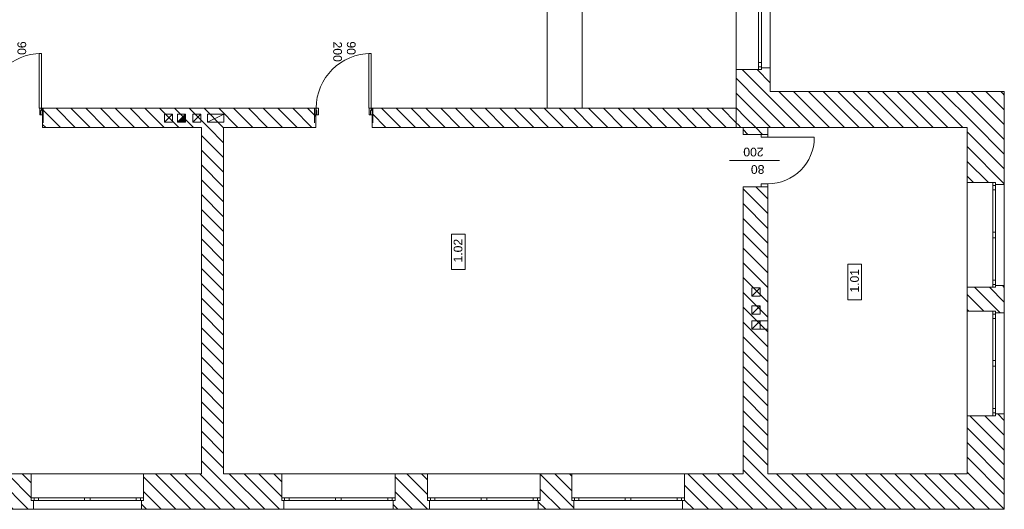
# Model space of a CAD drawing. Header units: millimetres. Extents: x -22245 to 37205, y -49470 to 0.
# Tile 10 of 16: x 20260 to 37205, y -40790 to -32366. Entities that reach past the tile are written whole.
import ezdxf

# ---------------------------------------------------------------- set-up
doc = ezdxf.new("R2010")
doc.units = ezdxf.units.MM
for name, color, linetype, lineweight in [('Nowe_220-A Ściany_Nr_pióra__27', 7, 'Continuous', 9), ('Nowe_299-A Wymiary Opisy_Nr_pióra__6', 7, 'Continuous', 9), ('Nowe_830-G Teksty Etykiety_Nr_pióra__6', 7, 'Continuous', 9), ('Nowe_Drzwi ARCHICAD', 7, 'Continuous', 9), ('Nowe_Drzwi ARCHICAD_Nr_pióra__27', 7, 'Continuous', 9), ('Nowe_Drzwi ARCHICAD_Nr_pióra__3', 7, 'Continuous', 9), ('Nowe_Drzwi ARCHICAD_Nr_pióra__6', 7, 'Continuous', 9), ('poziom_2 (1)_6_0_Nr_pióra__1_Nr_pióra__7', 7, 'Continuous', 9), ('poziom_2 (1)_6_2D - Ogólne_Nr_pióra__1', 7, 'Continuous', 9), ('poziom_2 (1)_6_2D - Ogólne_Nr_pióra__19', 7, 'Continuous', 9), ('poziom_2 (1)_6_2D - Ogólne_Nr_pióra__1_Nr_pióra__7', 7, 'Continuous', 9), ('poziom_2 (1)_6_2D - Ogólne_Nr_pióra__7_Nr_pióra__7', 7, 'Continuous', 9), ('poziom_2 (1)_6_2D - Ogólne_Nr_pióra__81_Nr_pióra__6', 7, 'Continuous', 9), ('poziom_2 (1)_6_Drzwi ArchiCAD_Nr_pióra__27_Nr_pióra__7', 7, 'Continuous', 9), ('poziom_2 (1)_6_Drzwi ArchiCAD_Nr_pióra__81_Nr_pióra__6', 7, 'Continuous', 9), ('poziom_2 (1)_6_Konstrukcja - Schody_Nr_pióra__81_Nr_pióra__6', 7, 'Continuous', 9), ('poziom_2 (1)_6_Konstrukcja - Ściany zew_Nr_pióra__107_Nr_pióra__12', 7, 'Continuous', 9), ('poziom_2 (1)_6_Konstrukcja - Ściany zew_Nr_pióra__27_Nr_pióra__7', 7, 'Continuous', 9), ('poziom_2 (1)_6_Metryczki pomieszczeń ArchiCADa_Nr_pióra__6_Nr_pióra__5', 7, 'Continuous', 9), ('poziom_2 (1)_6_Okna ArchiCADa_Nr_pióra__101_Nr_pióra__252', 7, 'Continuous', 9), ('poziom_2 (1)_6_Okna ArchiCADa_Nr_pióra__27_Nr_pióra__7', 7, 'Continuous', 9), ('poziom_2 (1)_6_Okna ArchiCADa_Nr_pióra__81_Nr_pióra__6', 7, 'Continuous', 9), ('poziom_2 (1)_6_Znaczniki drzwi ArchiCADa_Nr_pióra__1_Nr_pióra__7', 7, 'Continuous', 9), ('poziom_2 (1)_6_Znaczniki drzwi ArchiCADa_Nr_pióra__7_Nr_pióra__7', 7, 'Continuous', 9)]:
    doc.layers.add(name, color=color, linetype=linetype, lineweight=lineweight)
doc.styles.add('GENERATED_STYLE_1', font='arial.ttf')
doc.styles.add('GENERATED_STYLE_3', font='arial.ttf')
pattern_1 = [(135, (37205, -40790), (127.2792, 127.2792), [])]

# ---------------------------------------------------------------- blocks, each defined once
blk = doc.blocks.new('Drzwi 21')
at = {"layer": 'Nowe_Drzwi ARCHICAD_Nr_pióra__27', "linetype": 'Continuous'}
for p, q in [((-500, 0), (-500, -115)), ((-500, 0), (-500, -115)), ((500, 0), (500, -115)), ((500, 0), (500, -115)), ((-500, -115), (-500, -250)), ((500, -115), (500, -250))]:
    blk.add_line(p, q, dxfattribs=at)
at = {"layer": 'Nowe_Drzwi ARCHICAD_Nr_pióra__3', "linetype": 'Continuous'}
blk.add_arc((472, 0), 944, 90, 180, dxfattribs=at)
at = {"layer": 'Nowe_Drzwi ARCHICAD_Nr_pióra__6', "linetype": 'Continuous'}
for p, q in [((432, 0), (432, 944)), ((432, 944), (472, 944)), ((472, 944), (472, 0)), ((-472, 0), (-500, 0)), ((-500, 0), (-500, -115)), ((-472, -40), (-472, 0)), ((472, 0), (432, 0)), ((500, 0), (472, 0)), ((472, 0), (472, -40)), ((500, -115), (500, 0)), ((-500, -115), (-460, -115)), ((-460, -40), (-472, -40)), ((-460, -115), (-460, -40)), ((472, -40), (460, -40)), ((460, -40), (460, -115)), ((460, -115), (500, -115))]:
    blk.add_line(p, q, dxfattribs=at)

msp = doc.modelspace()

# ---------------------------------------------------------------- hatches: boundary and pattern name
at = {"layer": 'poziom_2 (1)_6_2D - Ogólne_Nr_pióra__1'}
msp.add_hatch(color=256, dxfattribs=at).paths.add_polyline_path([(23115, -33990), (22975, -34130), (23115, -34130)])
at = {"layer": 'poziom_2 (1)_6_2D - Ogólne_Nr_pióra__19'}
for points in [[(32599, -34218), (32599, -33891), (32582, -33891), (32582, -34218)], [(33134, -34222), (33134, -34218), (32711, -34218), (32711, -34222)]]:
    msp.add_hatch(color=256, dxfattribs=at).paths.add_polyline_path(points)
at = {"layer": 'poziom_2 (1)_6_Konstrukcja - Ściany zew_Nr_pióra__107_Nr_pióra__12'}
h = msp.add_hatch(dxfattribs=at)
h.set_pattern_fill('BLOCZKI_CERAMICZNE_0006', color=256, angle=270, style=0, pattern_type=2)
h.set_pattern_definition(pattern_1)
h.paths.add_polyline_path([(32590, -34220), (33175, -33600), (33175, -33195), (33025, -33195), (33025, -33225), (32590, -33225)])
h = msp.add_hatch(dxfattribs=at)
h.set_pattern_fill('BLOCZKI_CERAMICZNE_0006', color=256, angle=270, style=0, pattern_type=2)
h.set_pattern_definition(pattern_1)
h.paths.add_polyline_path([(37205, -33600), (33175, -33600), (32590, -34220), (36565, -34220)])
h = msp.add_hatch(dxfattribs=at)
h.set_pattern_fill('BLOCZKI_CERAMICZNE_0006', color=256, angle=270, style=0, pattern_type=2)
h.set_pattern_definition(pattern_1)
h.paths.add_polyline_path([(37055, -35200), (37205, -35200), (37205, -33600), (36565, -34220), (36565, -35170), (37055, -35170)])
h = msp.add_hatch(dxfattribs=at)
h.set_pattern_fill('BLOCZKI_CERAMICZNE_0006', color=256, angle=270, style=0, pattern_type=2)
h.set_pattern_definition(pattern_1)
h.paths.add_polyline_path([(26325, -34220), (32590, -34220), (32590, -33890), (26325, -33890)])
h = msp.add_hatch(dxfattribs=at)
h.set_pattern_fill('BLOCZKI_CERAMICZNE_0006', color=256, angle=270, style=0, pattern_type=2)
h.set_pattern_definition(pattern_1)
h.paths.add_polyline_path([(20655, -33890), (20655, -34220), (25355, -34220), (25355, -33890)])
h = msp.add_hatch(dxfattribs=at)
h.set_pattern_fill('BLOCZKI_CERAMICZNE_0006', color=256, angle=270, style=0, pattern_type=2)
h.set_pattern_definition(pattern_1)
h.paths.add_polyline_path([(23770, -40180), (23770, -34220), (23390, -34220), (23390, -40180)])
h = msp.add_hatch(dxfattribs=at)
h.set_pattern_fill('BLOCZKI_CERAMICZNE_0006', color=256, angle=270, style=0, pattern_type=2)
h.set_pattern_definition(pattern_1)
h.paths.add_polyline_path([(32710, -34340), (33135, -34340), (33135, -34220), (32710, -34220)])
h = msp.add_hatch(dxfattribs=at)
h.set_pattern_fill('BLOCZKI_CERAMICZNE_0006', color=256, angle=270, style=0, pattern_type=2)
h.set_pattern_definition(pattern_1)
h.paths.add_polyline_path([(33135, -40180), (33135, -35240), (32710, -35240), (32710, -40180)])
h = msp.add_hatch(dxfattribs=at)
h.set_pattern_fill('BLOCZKI_CERAMICZNE_0006', color=256, angle=270, style=0, pattern_type=2)
h.set_pattern_definition(pattern_1)
h.paths.add_polyline_path([(37205, -37410), (37205, -36940), (37055, -36940), (37055, -36970), (36565, -36970), (36565, -37380), (37055, -37380), (37055, -37410)])
h = msp.add_hatch(dxfattribs=at)
h.set_pattern_fill('BLOCZKI_CERAMICZNE_0006', color=256, angle=270, style=0, pattern_type=2)
h.set_pattern_definition(pattern_1)
h.paths.add_polyline_path([(36565, -40180), (37205, -40790), (37205, -39150), (37055, -39150), (37055, -39180), (36565, -39180)])
h = msp.add_hatch(dxfattribs=at)
h.set_pattern_fill('BLOCZKI_CERAMICZNE_0006', color=256, angle=270, style=0, pattern_type=2)
h.set_pattern_definition(pattern_1)
h.paths.add_polyline_path([(20495, -40790), (20495, -40640), (20460, -40640), (20460, -40180), (19910, -40180), (19910, -40640), (19875, -40640), (19875, -40790)])
h = msp.add_hatch(dxfattribs=at)
h.set_pattern_fill('BLOCZKI_CERAMICZNE_0006', color=256, angle=270, style=0, pattern_type=2)
h.set_pattern_definition(pattern_1)
h.paths.add_polyline_path([(24805, -40790), (24805, -40640), (24770, -40640), (24770, -40180), (22390, -40180), (22390, -40640), (22355, -40640), (22355, -40790)])
h = msp.add_hatch(dxfattribs=at)
h.set_pattern_fill('BLOCZKI_CERAMICZNE_0006', color=256, angle=270, style=0, pattern_type=2)
h.set_pattern_definition(pattern_1)
h.paths.add_polyline_path([(27315, -40790), (27315, -40640), (27280, -40640), (27280, -40180), (26720, -40180), (26720, -40640), (26685, -40640), (26685, -40790)])
h = msp.add_hatch(dxfattribs=at)
h.set_pattern_fill('BLOCZKI_CERAMICZNE_0006', color=256, angle=270, style=0, pattern_type=2)
h.set_pattern_definition(pattern_1)
h.paths.add_polyline_path([(29795, -40790), (29795, -40640), (29760, -40640), (29760, -40180), (29220, -40180), (29220, -40640), (29185, -40640), (29185, -40790)])
h = msp.add_hatch(dxfattribs=at)
h.set_pattern_fill('BLOCZKI_CERAMICZNE_0006', color=256, angle=270, style=0, pattern_type=2)
h.set_pattern_definition(pattern_1)
h.paths.add_polyline_path([(31665, -40790), (37205, -40790), (36565, -40180), (31700, -40180), (31700, -40640), (31665, -40640)])

# ---------------------------------------------------------------- linework, layer by layer
at = {"layer": 'Nowe_220-A Ściany_Nr_pióra__27'}
for p, q in [((20665, -33890), (20665, -34005)), ((25335, -33890), (25335, -34005)), ((26335, -33890), (26335, -34005)), ((20665, -34005), (20665, -34140)), ((25335, -34005), (25335, -34140)), ((26335, -34005), (26335, -34140))]:
    msp.add_line(p, q, dxfattribs=at)
at = {"layer": 'Nowe_299-A Wymiary Opisy_Nr_pióra__6'}
msp.add_line((32590, -33493), (32590, -33680), dxfattribs=at)
at = {"layer": 'poziom_2 (1)_6_0_Nr_pióra__1_Nr_pióra__7', "flags": 128}
for points in [[(30970, -30775), (29340, -31591), (29340, -33890)], [(31239, -31311), (29940, -31962), (29940, -33890)]]:
    msp.add_lwpolyline(points, dxfattribs=at)
at = {"layer": 'poziom_2 (1)_6_2D - Ogólne_Nr_pióra__1_Nr_pióra__7'}
for p, q in [((32984, -37548), (33135, -37548)), ((32984, -37688), (33135, -37688))]:
    msp.add_line(p, q, dxfattribs=at)
at = {"layer": 'poziom_2 (1)_6_2D - Ogólne_Nr_pióra__1_Nr_pióra__7', "flags": 128}
for points in [[(22891, -33990), (22891, -34130), (22751, -34130), (22751, -33990)], [(23115, -33990), (23115, -34130), (22975, -34130), (22975, -33990)], [(23377, -33990), (23377, -34130), (23237, -34130), (23237, -33990)], [(23772, -33990), (23772, -34130), (23492, -34130), (23492, -33990)], [(33001, -36982), (33001, -37122), (32861, -37122), (32861, -36982)], [(33001, -37290), (33001, -37430), (32861, -37430), (32861, -37290)], [(33001, -37548), (33001, -37688), (32861, -37688), (32861, -37548)]]:
    msp.add_lwpolyline(points, close=True, dxfattribs=at)
at = {"layer": 'poziom_2 (1)_6_2D - Ogólne_Nr_pióra__7_Nr_pióra__7'}
for p, q in [((22891, -33990), (22751, -34130)), ((23115, -33990), (22975, -34130)), ((23377, -33990), (23237, -34130)), ((23772, -33990), (23492, -34130)), ((33001, -36982), (32861, -37122)), ((33001, -37290), (32861, -37430)), ((33001, -37548), (32861, -37688))]:
    msp.add_line(p, q, dxfattribs=at)
at = {"layer": 'poziom_2 (1)_6_2D - Ogólne_Nr_pióra__81_Nr_pióra__6', "flags": 128}
msp.add_lwpolyline([(23115, -33990), (22975, -34130), (23115, -34130)], close=True, dxfattribs=at)
at = {"layer": 'poziom_2 (1)_6_Drzwi ArchiCAD_Nr_pióra__27_Nr_pióra__7'}
for p, q in [((20655, -33890), (20655, -34005)), ((25355, -33890), (25355, -34005)), ((26325, -33890), (26325, -34005)), ((33135, -34340), (33020, -34340)), ((33135, -35240), (33020, -35240))]:
    msp.add_line(p, q, dxfattribs=at)
at = {"layer": 'poziom_2 (1)_6_Drzwi ArchiCAD_Nr_pióra__81_Nr_pióra__6'}
for p, q in [((20655, -33890), (20605, -33890)), ((20605, -33890), (20605, -34005)), ((20655, -34005), (20655, -33890)), ((25405, -33890), (25355, -33890)), ((25355, -33890), (25355, -34005)), ((25405, -34005), (25405, -33890)), ((26325, -33890), (26275, -33890)), ((26275, -33890), (26275, -34005)), ((26325, -34005), (26325, -33890)), ((20605, -34005), (20655, -34005)), ((25355, -34005), (25405, -34005)), ((26275, -34005), (26325, -34005)), ((33020, -34390), (33020, -34340)), ((33020, -34340), (33135, -34340)), ((33135, -34390), (33020, -34390)), ((33135, -34340), (33135, -34390)), ((33135, -34390), (33935, -34390)), ((33020, -35240), (33020, -35190)), ((33020, -35190), (33135, -35190)), ((33135, -35240), (33020, -35240)), ((33135, -35190), (33135, -35240))]:
    msp.add_line(p, q, dxfattribs=at)
msp.add_arc((33135, -34390), 800, 270, 0, dxfattribs=at)
at = {"layer": 'poziom_2 (1)_6_Konstrukcja - Schody_Nr_pióra__81_Nr_pióra__6'}
msp.add_line((35595, -33600), (34235, -33600), dxfattribs=at)
at = {"layer": 'poziom_2 (1)_6_Konstrukcja - Ściany zew_Nr_pióra__27_Nr_pióra__7'}
for p, q in [((33175, -33195), (33025, -33195)), ((33025, -33195), (33025, -33225)), ((32975, -33225), (32590, -33225)), ((33025, -33225), (32975, -33225)), ((20655, -33890), (20655, -34005)), ((25355, -33890), (25355, -34005)), ((26325, -33890), (26325, -34005)), ((20655, -34005), (20655, -34220)), ((25355, -34005), (25355, -34220)), ((26325, -34005), (26325, -34220)), ((33020, -34340), (32710, -34340)), ((33135, -34340), (33020, -34340)), ((33020, -35240), (32710, -35240)), ((33135, -35240), (33020, -35240)), ((37005, -35170), (36565, -35170)), ((37055, -35170), (37005, -35170)), ((37055, -35200), (37055, -35170)), ((37205, -35200), (37055, -35200)), ((37205, -36940), (37055, -36940)), ((37055, -36940), (37055, -36970)), ((37005, -36970), (36565, -36970)), ((37055, -36970), (37005, -36970)), ((37005, -37380), (36565, -37380)), ((37055, -37380), (37005, -37380)), ((37055, -37410), (37055, -37380)), ((37205, -37410), (37055, -37410)), ((37005, -39180), (36565, -39180)), ((37055, -39180), (37005, -39180)), ((37205, -39150), (37055, -39150)), ((37055, -39150), (37055, -39180)), ((20460, -40590), (20460, -40180)), ((22390, -40590), (22390, -40180)), ((24770, -40590), (24770, -40180)), ((26720, -40590), (26720, -40180)), ((27280, -40590), (27280, -40180)), ((29220, -40590), (29220, -40180)), ((29760, -40590), (29760, -40180)), ((31700, -40590), (31700, -40180)), ((20460, -40640), (20460, -40590)), ((20495, -40640), (20460, -40640)), ((20495, -40790), (20495, -40640)), ((22355, -40790), (22355, -40640)), ((22355, -40640), (22390, -40640)), ((22390, -40640), (22390, -40590)), ((24770, -40640), (24770, -40590)), ((24805, -40640), (24770, -40640)), ((24805, -40790), (24805, -40640)), ((26685, -40790), (26685, -40640)), ((26685, -40640), (26720, -40640)), ((26720, -40640), (26720, -40590)), ((27280, -40640), (27280, -40590)), ((27315, -40640), (27280, -40640)), ((27315, -40790), (27315, -40640)), ((29185, -40790), (29185, -40640)), ((29185, -40640), (29220, -40640)), ((29220, -40640), (29220, -40590)), ((29760, -40640), (29760, -40590)), ((29795, -40640), (29760, -40640)), ((29795, -40790), (29795, -40640)), ((31665, -40790), (31665, -40640)), ((31665, -40640), (31700, -40640)), ((31700, -40640), (31700, -40590))]:
    msp.add_line(p, q, dxfattribs=at)
at = {"layer": 'poziom_2 (1)_6_Konstrukcja - Ściany zew_Nr_pióra__27_Nr_pióra__7', "flags": 128}
for points in [[(33175, -33600), (33175, -33195)], [(32590, -33225), (32590, -34220)], [(37205, -33600), (33175, -33600)], [(37205, -35200), (37205, -33600)], [(25355, -33890), (20655, -33890)], [(32590, -33890), (26325, -33890)], [(32590, -34220), (32590, -33890)], [(20655, -34220), (23390, -34220)], [(23390, -34220), (23390, -40180)], [(23770, -40180), (23770, -34220)], [(23770, -34220), (25355, -34220)], [(26325, -34220), (32590, -34220)], [(32590, -34220), (36565, -34220)], [(33135, -34220), (32710, -34220)], [(32710, -34220), (32710, -34340)], [(33135, -34340), (33135, -34220)], [(36565, -34220), (36565, -35170)], [(32710, -35240), (32710, -40180)], [(33135, -40180), (33135, -35240)], [(37205, -37410), (37205, -36940)], [(36565, -36970), (36565, -37380)], [(36565, -39180), (36565, -40180)], [(37205, -40790), (37205, -39150)], [(20460, -40180), (19910, -40180)], [(23390, -40180), (22390, -40180)], [(24770, -40180), (23770, -40180)], [(27280, -40180), (26720, -40180)], [(29760, -40180), (29220, -40180)], [(32710, -40180), (31700, -40180)], [(36565, -40180), (33135, -40180)], [(19875, -40790), (20495, -40790)], [(22355, -40790), (24805, -40790)], [(26685, -40790), (27315, -40790)], [(29185, -40790), (29795, -40790)], [(31665, -40790), (37205, -40790)]]:
    msp.add_lwpolyline(points, dxfattribs=at)
at = {"layer": 'poziom_2 (1)_6_Metryczki pomieszczeń ArchiCADa_Nr_pióra__6_Nr_pióra__5'}
for p, q in [((27690, -36667), (27690, -36057)), ((27690, -36057), (27926, -36057)), ((27926, -36057), (27926, -36667)), ((34514, -37184), (34514, -36574)), ((34514, -36574), (34750, -36574)), ((34750, -36574), (34750, -37184)), ((27926, -36667), (27690, -36667)), ((34750, -37184), (34514, -37184))]:
    msp.add_line(p, q, dxfattribs=at)
at = {"layer": 'poziom_2 (1)_6_Okna ArchiCADa_Nr_pióra__101_Nr_pióra__252'}
for p, q in [((33025, -33100), (32975, -33100)), ((32975, -33100), (32975, -33225)), ((33025, -33225), (33025, -33100)), ((37005, -35295), (37005, -35170)), ((37055, -35170), (37055, -35295)), ((37055, -35295), (37005, -35295)), ((37005, -36070), (37005, -36020)), ((37005, -36020), (37055, -36020)), ((37005, -36120), (37005, -36070)), ((37055, -36020), (37055, -36070)), ((37055, -36070), (37055, -36120)), ((37055, -36120), (37005, -36120)), ((37005, -36970), (37005, -36845)), ((37005, -36845), (37055, -36845)), ((37055, -36845), (37055, -36970)), ((37005, -37505), (37005, -37380)), ((37055, -37380), (37055, -37505)), ((37055, -37505), (37005, -37505)), ((37005, -38280), (37005, -38230)), ((37005, -38230), (37055, -38230)), ((37005, -38330), (37005, -38280)), ((37055, -38230), (37055, -38280)), ((37055, -38280), (37055, -38330)), ((37055, -38330), (37005, -38330)), ((37005, -39180), (37005, -39055)), ((37005, -39055), (37055, -39055)), ((37055, -39055), (37055, -39180)), ((20585, -40590), (20460, -40590)), ((20460, -40640), (20585, -40640)), ((20585, -40640), (20585, -40590)), ((21425, -40590), (21375, -40590)), ((21375, -40590), (21375, -40640)), ((21375, -40640), (21425, -40640)), ((21475, -40590), (21425, -40590)), ((21425, -40640), (21475, -40640)), ((21475, -40640), (21475, -40590)), ((22390, -40590), (22265, -40590)), ((22265, -40590), (22265, -40640)), ((22265, -40640), (22390, -40640)), ((24895, -40590), (24770, -40590)), ((24770, -40640), (24895, -40640)), ((24895, -40640), (24895, -40590)), ((25745, -40590), (25695, -40590)), ((25695, -40590), (25695, -40640)), ((25695, -40640), (25745, -40640)), ((25795, -40590), (25745, -40590)), ((25745, -40640), (25795, -40640)), ((25795, -40640), (25795, -40590)), ((26720, -40590), (26595, -40590)), ((26595, -40590), (26595, -40640)), ((26595, -40640), (26720, -40640)), ((27405, -40590), (27280, -40590)), ((27280, -40640), (27405, -40640)), ((27405, -40640), (27405, -40590)), ((28250, -40590), (28200, -40590)), ((28200, -40590), (28200, -40640)), ((28200, -40640), (28250, -40640)), ((28300, -40590), (28250, -40590)), ((28250, -40640), (28300, -40640)), ((28300, -40640), (28300, -40590)), ((29220, -40590), (29095, -40590)), ((29095, -40590), (29095, -40640)), ((29095, -40640), (29220, -40640)), ((29885, -40590), (29760, -40590)), ((29760, -40640), (29885, -40640)), ((29885, -40640), (29885, -40590)), ((30730, -40590), (30680, -40590)), ((30680, -40590), (30680, -40640)), ((30680, -40640), (30730, -40640)), ((30780, -40590), (30730, -40590)), ((30730, -40640), (30780, -40640)), ((30780, -40640), (30780, -40590)), ((31700, -40590), (31575, -40590)), ((31575, -40590), (31575, -40640)), ((31575, -40640), (31700, -40640))]:
    msp.add_line(p, q, dxfattribs=at)
at = {"layer": 'poziom_2 (1)_6_Okna ArchiCADa_Nr_pióra__27_Nr_pióra__7'}
for p, q in [((33025, -33195), (33025, -33225)), ((33025, -33225), (32975, -33225)), ((37055, -35170), (37005, -35170)), ((37055, -35200), (37055, -35170)), ((37055, -36940), (37055, -36970)), ((37055, -36970), (37005, -36970)), ((37055, -37380), (37005, -37380)), ((37055, -37410), (37055, -37380)), ((37055, -39180), (37005, -39180)), ((37055, -39150), (37055, -39180)), ((20460, -40640), (20460, -40590)), ((20495, -40640), (20460, -40640)), ((22355, -40640), (22390, -40640)), ((22390, -40640), (22390, -40590)), ((24770, -40640), (24770, -40590)), ((24805, -40640), (24770, -40640)), ((26685, -40640), (26720, -40640)), ((26720, -40640), (26720, -40590)), ((27280, -40640), (27280, -40590)), ((27315, -40640), (27280, -40640)), ((29185, -40640), (29220, -40640)), ((29220, -40640), (29220, -40590)), ((29760, -40640), (29760, -40590)), ((29795, -40640), (29760, -40640)), ((31665, -40640), (31700, -40640)), ((31700, -40640), (31700, -40590))]:
    msp.add_line(p, q, dxfattribs=at)
at = {"layer": 'poziom_2 (1)_6_Okna ArchiCADa_Nr_pióra__81_Nr_pióra__6'}
for p, q in [((32590, -31285), (32590, -33225)), ((33175, -31315), (33175, -33195)), ((32975, -31410), (32975, -33100)), ((33025, -33100), (33025, -31410)), ((33025, -33175), (32975, -33175)), ((36565, -36970), (36565, -35170)), ((37055, -35220), (37005, -35220)), ((37205, -36940), (37205, -35200)), ((37005, -36020), (37005, -35295)), ((37055, -35295), (37055, -36020)), ((37005, -36845), (37005, -36120)), ((37055, -36120), (37055, -36845)), ((37055, -36920), (37005, -36920)), ((36565, -39180), (36565, -37380)), ((37055, -37430), (37005, -37430)), ((37205, -39150), (37205, -37410)), ((37005, -38230), (37005, -37505)), ((37055, -37505), (37055, -38230)), ((37005, -39055), (37005, -38330)), ((37055, -38330), (37055, -39055)), ((37055, -39130), (37005, -39130)), ((22390, -40180), (20460, -40180)), ((26720, -40180), (24770, -40180)), ((29220, -40180), (27280, -40180)), ((31700, -40180), (29760, -40180)), ((20510, -40640), (20510, -40590)), ((21375, -40590), (20585, -40590)), ((20585, -40640), (21375, -40640)), ((22265, -40590), (21475, -40590)), ((21475, -40640), (22265, -40640)), ((22340, -40640), (22340, -40590)), ((24820, -40640), (24820, -40590)), ((25695, -40590), (24895, -40590)), ((24895, -40640), (25695, -40640)), ((26595, -40590), (25795, -40590)), ((25795, -40640), (26595, -40640)), ((26670, -40640), (26670, -40590)), ((27330, -40640), (27330, -40590)), ((28200, -40590), (27405, -40590)), ((27405, -40640), (28200, -40640)), ((29095, -40590), (28300, -40590)), ((28300, -40640), (29095, -40640)), ((29170, -40640), (29170, -40590)), ((29810, -40640), (29810, -40590)), ((30680, -40590), (29885, -40590)), ((29885, -40640), (30680, -40640)), ((31575, -40590), (30780, -40590)), ((30780, -40640), (31575, -40640)), ((31650, -40640), (31650, -40590)), ((22355, -40790), (20495, -40790)), ((26685, -40790), (24805, -40790)), ((29185, -40790), (27315, -40790)), ((31665, -40790), (29795, -40790))]:
    msp.add_line(p, q, dxfattribs=at)
at = {"layer": 'poziom_2 (1)_6_Znaczniki drzwi ArchiCADa_Nr_pióra__1_Nr_pióra__7'}
msp.add_line((33335, -34790), (32475, -34790), dxfattribs=at)

# ---------------------------------------------------------------- block references
at = {"layer": 'Nowe_Drzwi ARCHICAD', "zscale": 1000}
for p in [(20165, -33890), (25835, -33890)]:
    msp.add_blockref('Drzwi 21', p, dxfattribs=at)

# ---------------------------------------------------------------- texts
at = {"layer": 'Nowe_830-G Teksty Etykiety_Nr_pióra__6', "style": 'GENERATED_STYLE_3'}
for s, p in [('90', (20221, -32739)), ('200', (25656, -32742)), ('90', (25891, -32739))]:
    msp.add_text(s, height=150, rotation=270, dxfattribs=at).set_placement(p)
at = {"layer": 'poziom_2 (1)_6_Metryczki pomieszczeń ArchiCADa_Nr_pióra__6_Nr_pióra__5', "char_height": 150, "attachment_point": 1, "rotation": 90, "style": 'GENERATED_STYLE_1'}
for s, insert in [('\\A1;1.02', (27728, -36544)), ('\\A1;1.01', (34552, -37062))]:
    msp.add_mtext(s, dxfattribs=dict(at, insert=insert))
at = {"layer": 'poziom_2 (1)_6_Znaczniki drzwi ArchiCADa_Nr_pióra__7_Nr_pióra__7', "char_height": 150, "attachment_point": 7, "rotation": 180, "style": 'GENERATED_STYLE_1'}
for s, insert in [('\\A1;200', (33063, -34566)), ('\\A1;80', (33077, -34866))]:
    msp.add_mtext(s, dxfattribs=dict(at, insert=insert))

doc.saveas('drawing.dxf')
